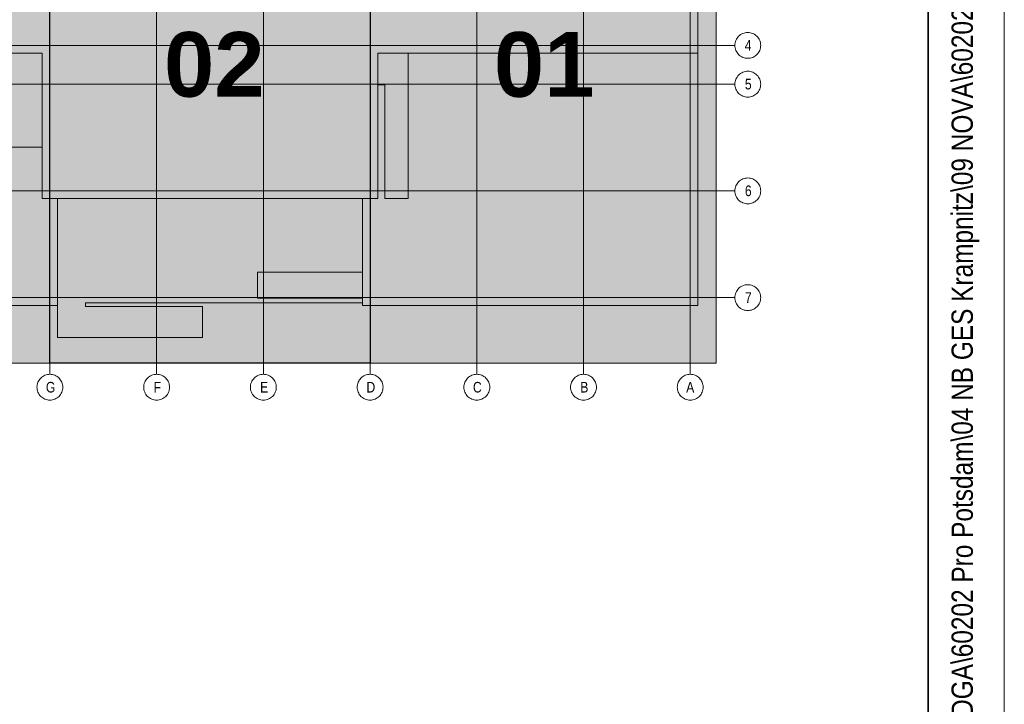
# Model space of a CAD drawing. Extents: x -620 to 300, y 62 to 1112.
# Tile 145 of 226: x 236 to 300, y 218 to 263. Entities that reach past the tile are written whole.
import ezdxf
from ezdxf.lldxf.tags import DXFTag

# ---------------------------------------------------------------- set-up
doc = ezdxf.new("R2010")
doc.units = 0
doc.layers.get('0').update_dxf_attribs({"lineweight": 13})
for name, color, linetype, lineweight in [('iwb_Plankopf Linie', 7, 'Continuous', 13), ('iwb_Plankopf Rahmen', 7, 'Continuous', 35), ('iwb_Plankopf Text', 7, 'Continuous', 18), ('PK_LP', 7, 'Continuous', 9), ('PK_LP_Achsen', 7, 'STRICHPUNKT2', 5)]:
    doc.layers.add(name, color=color, linetype=linetype, lineweight=lineweight)
doc.layers.add('PK_LP_T02', color=7, linetype='Continuous', lineweight=9, true_color=0xff6600)
doc.layers.add('PK_LP_T02_Rest', color=9, linetype='Continuous', lineweight=9, true_color=0x808080)
doc.styles.get("Standard").update_dxf_attribs({"font": 'ARIALN.TTF'})
tags = doc.linetypes.add('grob', pattern=[14, 3, -8, 3]).pattern_tags.tags
tags[8:9] = [DXFTag(74, 4), DXFTag(75, 0), DXFTag(340, '0'), DXFTag(46, 0.0), DXFTag(50, 0.0), DXFTag(44, 0.0), DXFTag(45, 0.0)]
tags[6:7] = [DXFTag(74, 4), DXFTag(75, 0), DXFTag(340, '0'), DXFTag(46, 0.0), DXFTag(50, 0.0), DXFTag(44, 0.0), DXFTag(45, 0.0)]
tags[4:5] = [DXFTag(74, 4), DXFTag(75, 0), DXFTag(340, '0'), DXFTag(46, 0.0), DXFTag(50, 0.0), DXFTag(44, 0.0), DXFTag(45, 0.0)]
tags = doc.linetypes.add('STRICHPUNKT2', pattern=[12.7, 6.35, -3.175, 0, -3.175]).pattern_tags.tags
tags[10:11] = [DXFTag(74, 4), DXFTag(75, 0), DXFTag(340, '0'), DXFTag(46, 0.0), DXFTag(50, 0.0), DXFTag(44, 0.0), DXFTag(45, 0.0)]
tags[8:9] = [DXFTag(74, 4), DXFTag(75, 0), DXFTag(340, '0'), DXFTag(46, 0.0), DXFTag(50, 0.0), DXFTag(44, 0.0), DXFTag(45, 0.0)]
tags[6:7] = [DXFTag(74, 4), DXFTag(75, 0), DXFTag(340, '0'), DXFTag(46, 0.0), DXFTag(50, 0.0), DXFTag(44, 0.0), DXFTag(45, 0.0)]
tags[4:5] = [DXFTag(74, 4), DXFTag(75, 0), DXFTag(340, '0'), DXFTag(46, 0.0), DXFTag(50, 0.0), DXFTag(44, 0.0), DXFTag(45, 0.0)]

# ---------------------------------------------------------------- blocks, each defined once
blk = doc.blocks.new('Blockreferenz-A06CPVS6L0')
at = {"color": 0, "linetype": 'ByBlock', "lineweight": -2, "ltscale": 0.13}
blk.add_solid([(237.643, 240.014), (237.643, 279.685), (258.68, 240.014), (258.68, 279.685)], dxfattribs=at)
at = {"layer": 'PK_LP', "linetype": 'grob', "lineweight": 30, "ltscale": 0.3}
for p, q in [((237.643, 240.014), (237.643, 279.685)), ((258.68, 279.685), (258.68, 240.014)), ((258.68, 240.014), (237.643, 240.014))]:
    blk.add_line(p, q, dxfattribs=at)
at = {"layer": 'PK_LP', "linetype": 'grob', "lineweight": 5, "ltscale": 0.13}
for p, q in [((237.643, 279.685), (237.643, 240.014)), ((258.68, 240.014), (258.68, 279.685)), ((281.418, 279.685), (281.418, 240.014)), ((237.643, 240.014), (216.605, 240.014)), ((281.418, 240.014), (258.68, 240.014))]:
    blk.add_line(p, q, dxfattribs=at)
at = {"layer": 'PK_LP', "linetype": 'ByBlock', "lineweight": -2, "ltscale": 0.13}
for p, q in [((237.643, 240.014), (237.643, 279.685)), ((258.68, 240.014), (258.68, 279.685))]:
    blk.add_line(p, q, dxfattribs=at)
at = {"layer": 'PK_LP', "linetype": 'ByBlock', "lineweight": 13, "ltscale": 0.13}
for p, q in [((280.225, 277.985), (280.225, 260.395)), ((237.135, 260.395), (217.113, 260.395)), ((237.135, 250.833), (237.135, 260.395)), ((280.225, 260.395), (259.188, 260.395)), ((259.188, 260.395), (259.188, 250.833)), ((261.185, 260.395), (259.188, 260.395)), ((259.188, 260.395), (259.188, 258.319)), ((280.225, 260.395), (259.188, 260.395)), ((259.188, 260.395), (259.188, 250.833)), ((261.185, 250.833), (261.185, 260.395)), ((280.225, 243.82), (280.225, 260.395)), ((259.188, 258.319), (259.655, 258.319)), ((259.655, 258.319), (259.655, 250.833)), ((237.135, 254.222), (221.25, 254.222)), ((237.135, 250.833), (237.135, 254.222)), ((238.15, 250.833), (237.135, 250.833)), ((259.188, 250.833), (237.135, 250.833)), ((238.15, 250.833), (238.15, 241.714)), ((258.173, 250.833), (238.15, 250.833)), ((238.15, 243.82), (238.15, 250.833)), ((258.173, 243.996), (258.173, 250.833)), ((259.188, 250.833), (258.173, 250.833)), ((258.173, 250.833), (258.173, 245.994)), ((259.655, 250.833), (261.185, 250.833)), ((251.288, 245.994), (251.288, 244.294)), ((258.173, 245.994), (251.288, 245.994)), ((239.976, 243.754), (239.976, 243.996)), ((239.976, 243.996), (258.173, 243.996)), ((251.288, 244.294), (258.173, 244.294)), ((258.173, 244.294), (258.173, 243.82)), ((216.098, 243.82), (238.15, 243.82)), ((247.66, 243.754), (239.976, 243.754)), ((247.66, 241.714), (247.66, 243.754)), ((258.173, 243.82), (280.225, 243.82)), ((238.15, 241.714), (247.66, 241.714))]:
    blk.add_line(p, q, dxfattribs=at)
at = {"layer": 'PK_LP_Achsen', "linetype": 'STRICHPUNKT2', "ltscale": 0.13}
for p, q in [((237.643, 280.408), (237.643, 239.291)), ((244.655, 280.408), (244.655, 239.291)), ((251.668, 280.408), (251.668, 239.291)), ((258.68, 280.408), (258.68, 239.291)), ((265.693, 280.408), (265.693, 239.291)), ((272.705, 280.408), (272.705, 239.291)), ((279.718, 280.408), (279.718, 239.291)), ((128.038, 260.903), (282.648, 260.903)), ((128.038, 258.353), (282.648, 258.353)), ((128.038, 251.34), (282.648, 251.34)), ((128.038, 244.328), (282.648, 244.328))]:
    blk.add_line(p, q, dxfattribs=at)
at = {"layer": 'PK_LP_Achsen', "linetype": 'ByBlock', "ltscale": 0.13}
for p, q in [((282.748, 261.303), (282.791, 261.375)), ((282.791, 261.375), (282.841, 261.442)), ((282.841, 261.442), (282.897, 261.504)), ((282.897, 261.504), (282.958, 261.56)), ((282.958, 261.56), (283.025, 261.609)), ((283.025, 261.609), (283.097, 261.652)), ((283.097, 261.652), (283.172, 261.688)), ((283.172, 261.688), (283.251, 261.716)), ((283.251, 261.716), (283.332, 261.736)), ((283.332, 261.736), (283.414, 261.748)), ((283.414, 261.748), (283.498, 261.753)), ((283.498, 261.753), (283.581, 261.748)), ((283.581, 261.748), (283.663, 261.736)), ((283.663, 261.736), (283.744, 261.716)), ((283.744, 261.716), (283.823, 261.688)), ((283.823, 261.688), (283.898, 261.652)), ((283.898, 261.652), (283.97, 261.609)), ((283.97, 261.609), (284.037, 261.56)), ((284.037, 261.56), (284.099, 261.504)), ((284.099, 261.504), (284.155, 261.442)), ((284.155, 261.442), (284.204, 261.375)), ((284.204, 261.375), (284.247, 261.303)), ((282.648, 260.903), (282.652, 260.986)), ((282.652, 260.819), (282.648, 260.903)), ((282.652, 260.986), (282.664, 261.068)), ((282.664, 260.737), (282.652, 260.819)), ((282.664, 261.068), (282.684, 261.149)), ((282.684, 260.656), (282.664, 260.737)), ((282.684, 261.149), (282.712, 261.228)), ((282.712, 261.228), (282.748, 261.303)), ((284.247, 261.303), (284.283, 261.228)), ((284.283, 261.228), (284.311, 261.149)), ((284.311, 261.149), (284.331, 261.068)), ((284.331, 260.737), (284.311, 260.656)), ((284.331, 261.068), (284.344, 260.986)), ((284.344, 260.819), (284.331, 260.737)), ((284.344, 260.986), (284.348, 260.903)), ((284.348, 260.903), (284.344, 260.819)), ((282.712, 260.577), (282.684, 260.656)), ((282.748, 260.502), (282.712, 260.577)), ((282.791, 260.43), (282.748, 260.502)), ((282.841, 260.363), (282.791, 260.43)), ((282.897, 260.302), (282.841, 260.363)), ((282.958, 260.245), (282.897, 260.302)), ((283.025, 260.196), (282.958, 260.245)), ((283.097, 260.153), (283.025, 260.196)), ((283.172, 260.117), (283.097, 260.153)), ((283.251, 260.089), (283.172, 260.117)), ((283.332, 260.069), (283.251, 260.089)), ((283.744, 260.089), (283.663, 260.069)), ((283.823, 260.117), (283.744, 260.089)), ((283.898, 260.153), (283.823, 260.117)), ((283.97, 260.196), (283.898, 260.153)), ((284.037, 260.245), (283.97, 260.196)), ((284.099, 260.302), (284.037, 260.245)), ((284.155, 260.363), (284.099, 260.302)), ((284.204, 260.43), (284.155, 260.363)), ((284.247, 260.502), (284.204, 260.43)), ((284.283, 260.577), (284.247, 260.502)), ((284.311, 260.656), (284.283, 260.577)), ((283.414, 260.057), (283.332, 260.069)), ((283.498, 260.053), (283.414, 260.057)), ((283.581, 260.057), (283.498, 260.053)), ((283.663, 260.069), (283.581, 260.057)), ((282.748, 258.753), (282.791, 258.825)), ((282.791, 258.825), (282.841, 258.892)), ((282.841, 258.892), (282.897, 258.954)), ((282.897, 258.954), (282.958, 259.01)), ((282.958, 259.01), (283.025, 259.059)), ((283.025, 259.059), (283.097, 259.102)), ((283.097, 259.102), (283.172, 259.138)), ((283.172, 259.138), (283.251, 259.166)), ((283.251, 259.166), (283.332, 259.186)), ((283.332, 259.186), (283.414, 259.198)), ((283.414, 259.198), (283.498, 259.203)), ((283.498, 259.203), (283.581, 259.198)), ((283.581, 259.198), (283.663, 259.186)), ((283.663, 259.186), (283.744, 259.166)), ((283.744, 259.166), (283.823, 259.138)), ((283.823, 259.138), (283.898, 259.102)), ((283.898, 259.102), (283.97, 259.059)), ((283.97, 259.059), (284.037, 259.01)), ((284.037, 259.01), (284.099, 258.954)), ((284.099, 258.954), (284.155, 258.892)), ((284.155, 258.892), (284.204, 258.825)), ((284.204, 258.825), (284.247, 258.753)), ((282.648, 258.353), (282.652, 258.436)), ((282.652, 258.269), (282.648, 258.353)), ((282.652, 258.436), (282.664, 258.518)), ((282.664, 258.187), (282.652, 258.269)), ((282.664, 258.518), (282.684, 258.599)), ((282.684, 258.106), (282.664, 258.187)), ((282.684, 258.599), (282.712, 258.678)), ((282.712, 258.678), (282.748, 258.753)), ((284.247, 258.753), (284.283, 258.678)), ((284.283, 258.678), (284.311, 258.599)), ((284.311, 258.599), (284.331, 258.518)), ((284.331, 258.187), (284.311, 258.106)), ((284.331, 258.518), (284.344, 258.436)), ((284.344, 258.269), (284.331, 258.187)), ((284.344, 258.436), (284.348, 258.353)), ((284.348, 258.353), (284.344, 258.269)), ((282.712, 258.027), (282.684, 258.106)), ((282.748, 257.952), (282.712, 258.027)), ((282.791, 257.88), (282.748, 257.952)), ((282.841, 257.813), (282.791, 257.88)), ((282.897, 257.752), (282.841, 257.813)), ((282.958, 257.695), (282.897, 257.752)), ((283.025, 257.646), (282.958, 257.695)), ((283.097, 257.603), (283.025, 257.646)), ((283.172, 257.567), (283.097, 257.603)), ((283.251, 257.539), (283.172, 257.567)), ((283.332, 257.519), (283.251, 257.539)), ((283.414, 257.507), (283.332, 257.519)), ((283.498, 257.503), (283.414, 257.507)), ((283.581, 257.507), (283.498, 257.503)), ((283.663, 257.519), (283.581, 257.507)), ((283.744, 257.539), (283.663, 257.519)), ((283.823, 257.567), (283.744, 257.539)), ((283.898, 257.603), (283.823, 257.567)), ((283.97, 257.646), (283.898, 257.603)), ((284.037, 257.695), (283.97, 257.646)), ((284.099, 257.752), (284.037, 257.695)), ((284.155, 257.813), (284.099, 257.752)), ((284.204, 257.88), (284.155, 257.813)), ((284.247, 257.952), (284.204, 257.88)), ((284.283, 258.027), (284.247, 257.952)), ((284.311, 258.106), (284.283, 258.027)), ((282.684, 251.587), (282.712, 251.665)), ((282.712, 251.665), (282.748, 251.741)), ((282.748, 251.741), (282.791, 251.812)), ((282.791, 251.812), (282.841, 251.879)), ((282.841, 251.879), (282.897, 251.941)), ((282.897, 251.941), (282.958, 251.997)), ((282.958, 251.997), (283.025, 252.047)), ((283.025, 252.047), (283.097, 252.09)), ((283.097, 252.09), (283.172, 252.125)), ((283.172, 252.125), (283.251, 252.153)), ((283.251, 252.153), (283.332, 252.174)), ((283.332, 252.174), (283.414, 252.186)), ((283.414, 252.186), (283.498, 252.19)), ((283.498, 252.19), (283.581, 252.186)), ((283.581, 252.186), (283.663, 252.174)), ((283.663, 252.174), (283.744, 252.153)), ((283.744, 252.153), (283.823, 252.125)), ((283.823, 252.125), (283.898, 252.09)), ((283.898, 252.09), (283.97, 252.047)), ((283.97, 252.047), (284.037, 251.997)), ((284.037, 251.997), (284.099, 251.941)), ((284.099, 251.941), (284.155, 251.879)), ((284.155, 251.879), (284.204, 251.812)), ((284.204, 251.812), (284.247, 251.741)), ((284.247, 251.741), (284.283, 251.665)), ((284.283, 251.665), (284.311, 251.587)), ((282.648, 251.34), (282.652, 251.423)), ((282.652, 251.257), (282.648, 251.34)), ((282.652, 251.423), (282.664, 251.506)), ((282.664, 251.174), (282.652, 251.257)), ((282.664, 251.506), (282.684, 251.587)), ((282.684, 251.093), (282.664, 251.174)), ((282.712, 251.015), (282.684, 251.093)), ((284.311, 251.093), (284.283, 251.015)), ((284.311, 251.587), (284.331, 251.506)), ((284.331, 251.174), (284.311, 251.093)), ((284.331, 251.506), (284.344, 251.423)), ((284.344, 251.257), (284.331, 251.174)), ((284.344, 251.423), (284.348, 251.34)), ((284.348, 251.34), (284.344, 251.257)), ((282.748, 250.939), (282.712, 251.015)), ((282.791, 250.868), (282.748, 250.939)), ((282.841, 250.801), (282.791, 250.868)), ((282.897, 250.739), (282.841, 250.801)), ((282.958, 250.683), (282.897, 250.739)), ((283.025, 250.633), (282.958, 250.683)), ((283.097, 250.59), (283.025, 250.633)), ((283.172, 250.555), (283.097, 250.59)), ((283.251, 250.527), (283.172, 250.555)), ((283.332, 250.506), (283.251, 250.527)), ((283.414, 250.494), (283.332, 250.506)), ((283.498, 250.49), (283.414, 250.494)), ((283.581, 250.494), (283.498, 250.49)), ((283.663, 250.506), (283.581, 250.494)), ((283.744, 250.527), (283.663, 250.506)), ((283.823, 250.555), (283.744, 250.527)), ((283.898, 250.59), (283.823, 250.555)), ((283.97, 250.633), (283.898, 250.59)), ((284.037, 250.683), (283.97, 250.633)), ((284.099, 250.739), (284.037, 250.683)), ((284.155, 250.801), (284.099, 250.739)), ((284.204, 250.868), (284.155, 250.801)), ((284.247, 250.939), (284.204, 250.868)), ((284.283, 251.015), (284.247, 250.939)), ((282.664, 244.493), (282.684, 244.574)), ((282.684, 244.574), (282.712, 244.653)), ((282.712, 244.653), (282.748, 244.728)), ((282.748, 244.728), (282.791, 244.8)), ((282.791, 244.8), (282.841, 244.867)), ((282.841, 244.867), (282.897, 244.929)), ((282.897, 244.929), (282.958, 244.985)), ((282.958, 244.985), (283.025, 245.034)), ((283.025, 245.034), (283.097, 245.077)), ((283.097, 245.077), (283.172, 245.113)), ((283.172, 245.113), (283.251, 245.141)), ((283.251, 245.141), (283.332, 245.161)), ((283.332, 245.161), (283.414, 245.173)), ((283.414, 245.173), (283.498, 245.178)), ((283.498, 245.178), (283.581, 245.173)), ((283.581, 245.173), (283.663, 245.161)), ((283.663, 245.161), (283.744, 245.141)), ((283.744, 245.141), (283.823, 245.113)), ((283.823, 245.113), (283.898, 245.077)), ((283.898, 245.077), (283.97, 245.034)), ((283.97, 245.034), (284.037, 244.985)), ((284.037, 244.985), (284.099, 244.929)), ((284.099, 244.929), (284.155, 244.867)), ((284.155, 244.867), (284.204, 244.8)), ((284.204, 244.8), (284.247, 244.728)), ((284.247, 244.728), (284.283, 244.653)), ((284.283, 244.653), (284.311, 244.574)), ((284.311, 244.574), (284.331, 244.493)), ((282.648, 244.328), (282.652, 244.411)), ((282.652, 244.244), (282.648, 244.328)), ((282.652, 244.411), (282.664, 244.493)), ((282.664, 244.162), (282.652, 244.244)), ((282.684, 244.081), (282.664, 244.162)), ((282.712, 244.002), (282.684, 244.081)), ((282.748, 243.927), (282.712, 244.002)), ((282.791, 243.855), (282.748, 243.927)), ((284.247, 243.927), (284.204, 243.855)), ((284.283, 244.002), (284.247, 243.927)), ((284.311, 244.081), (284.283, 244.002)), ((284.331, 244.162), (284.311, 244.081)), ((284.331, 244.493), (284.344, 244.411)), ((284.344, 244.244), (284.331, 244.162)), ((284.344, 244.411), (284.348, 244.328)), ((284.348, 244.328), (284.344, 244.244)), ((282.841, 243.788), (282.791, 243.855)), ((282.897, 243.727), (282.841, 243.788)), ((282.958, 243.67), (282.897, 243.727)), ((283.025, 243.621), (282.958, 243.67)), ((283.097, 243.578), (283.025, 243.621)), ((283.172, 243.542), (283.097, 243.578)), ((283.251, 243.514), (283.172, 243.542)), ((283.332, 243.494), (283.251, 243.514)), ((283.414, 243.482), (283.332, 243.494)), ((283.498, 243.478), (283.414, 243.482)), ((283.581, 243.482), (283.498, 243.478)), ((283.663, 243.494), (283.581, 243.482)), ((283.744, 243.514), (283.663, 243.494)), ((283.823, 243.542), (283.744, 243.514)), ((283.898, 243.578), (283.823, 243.542)), ((283.97, 243.621), (283.898, 243.578)), ((284.037, 243.67), (283.97, 243.621)), ((284.099, 243.727), (284.037, 243.67)), ((284.155, 243.788), (284.099, 243.727)), ((284.204, 243.855), (284.155, 243.788)), ((236.829, 238.688), (236.857, 238.767)), ((236.857, 238.767), (236.893, 238.842)), ((236.893, 238.842), (236.936, 238.914)), ((236.936, 238.914), (236.986, 238.981)), ((236.986, 238.981), (237.042, 239.042)), ((237.042, 239.042), (237.103, 239.098)), ((237.103, 239.098), (237.17, 239.148)), ((237.17, 239.148), (237.242, 239.191)), ((237.242, 239.191), (237.317, 239.227)), ((237.317, 239.227), (237.396, 239.255)), ((237.396, 239.255), (237.477, 239.275)), ((237.477, 239.275), (237.559, 239.287)), ((237.559, 239.287), (237.643, 239.291)), ((237.643, 239.291), (237.726, 239.287)), ((237.726, 239.287), (237.809, 239.275)), ((237.809, 239.275), (237.889, 239.255)), ((237.889, 239.255), (237.968, 239.227)), ((237.968, 239.227), (238.043, 239.191)), ((238.043, 239.191), (238.115, 239.148)), ((238.115, 239.148), (238.182, 239.098)), ((238.182, 239.098), (238.244, 239.042)), ((238.244, 239.042), (238.3, 238.981)), ((238.3, 238.981), (238.349, 238.914)), ((238.349, 238.914), (238.392, 238.842)), ((238.392, 238.842), (238.428, 238.767)), ((238.428, 238.767), (238.456, 238.688)), ((243.842, 238.688), (243.87, 238.767)), ((243.87, 238.767), (243.906, 238.842)), ((243.906, 238.842), (243.948, 238.914)), ((243.948, 238.914), (243.998, 238.981)), ((243.998, 238.981), (244.054, 239.042)), ((244.054, 239.042), (244.116, 239.098)), ((244.116, 239.098), (244.183, 239.148)), ((244.183, 239.148), (244.255, 239.191)), ((244.255, 239.191), (244.33, 239.227)), ((244.33, 239.227), (244.408, 239.255)), ((244.408, 239.255), (244.489, 239.275)), ((244.489, 239.275), (244.572, 239.287)), ((244.572, 239.287), (244.655, 239.291)), ((244.655, 239.291), (244.739, 239.287)), ((244.739, 239.287), (244.821, 239.275)), ((244.821, 239.275), (244.902, 239.255)), ((244.902, 239.255), (244.98, 239.227)), ((244.98, 239.227), (245.056, 239.191)), ((245.056, 239.191), (245.127, 239.148)), ((245.127, 239.148), (245.194, 239.098)), ((245.194, 239.098), (245.256, 239.042)), ((245.256, 239.042), (245.312, 238.981)), ((245.312, 238.981), (245.362, 238.914)), ((245.362, 238.914), (245.405, 238.842)), ((245.405, 238.842), (245.44, 238.767)), ((245.44, 238.767), (245.469, 238.688)), ((250.854, 238.688), (250.882, 238.767)), ((250.882, 238.767), (250.918, 238.842)), ((250.918, 238.842), (250.961, 238.914)), ((250.961, 238.914), (251.011, 238.981)), ((251.011, 238.981), (251.067, 239.042)), ((251.067, 239.042), (251.128, 239.098)), ((251.128, 239.098), (251.195, 239.148)), ((251.195, 239.148), (251.267, 239.191)), ((251.267, 239.191), (251.342, 239.227)), ((251.342, 239.227), (251.421, 239.255)), ((251.421, 239.255), (251.502, 239.275)), ((251.502, 239.275), (251.584, 239.287)), ((251.584, 239.287), (251.668, 239.291)), ((251.668, 239.291), (251.751, 239.287)), ((251.751, 239.287), (251.834, 239.275)), ((251.834, 239.275), (251.914, 239.255)), ((251.914, 239.255), (251.993, 239.227)), ((251.993, 239.227), (252.068, 239.191)), ((252.068, 239.191), (252.14, 239.148)), ((252.14, 239.148), (252.207, 239.098)), ((252.207, 239.098), (252.269, 239.042)), ((252.269, 239.042), (252.325, 238.981)), ((252.325, 238.981), (252.374, 238.914)), ((252.374, 238.914), (252.417, 238.842)), ((252.417, 238.842), (252.453, 238.767)), ((252.453, 238.767), (252.481, 238.688)), ((257.867, 238.688), (257.895, 238.767)), ((257.895, 238.767), (257.931, 238.842)), ((257.931, 238.842), (257.973, 238.914)), ((257.973, 238.914), (258.023, 238.981)), ((258.023, 238.981), (258.079, 239.042)), ((258.079, 239.042), (258.141, 239.098)), ((258.141, 239.098), (258.208, 239.148)), ((258.208, 239.148), (258.28, 239.191)), ((258.28, 239.191), (258.355, 239.227)), ((258.355, 239.227), (258.433, 239.255)), ((258.433, 239.255), (258.514, 239.275)), ((258.514, 239.275), (258.597, 239.287)), ((258.597, 239.287), (258.68, 239.291)), ((258.68, 239.291), (258.764, 239.287)), ((258.764, 239.287), (258.846, 239.275)), ((258.846, 239.275), (258.927, 239.255)), ((258.927, 239.255), (259.005, 239.227)), ((259.005, 239.227), (259.081, 239.191)), ((259.081, 239.191), (259.152, 239.148)), ((259.152, 239.148), (259.219, 239.098)), ((259.219, 239.098), (259.281, 239.042)), ((259.281, 239.042), (259.337, 238.981)), ((259.337, 238.981), (259.387, 238.914)), ((259.387, 238.914), (259.43, 238.842)), ((259.43, 238.842), (259.465, 238.767)), ((259.465, 238.767), (259.494, 238.688)), ((264.879, 238.688), (264.907, 238.767)), ((264.907, 238.767), (264.943, 238.842)), ((264.943, 238.842), (264.986, 238.914)), ((264.986, 238.914), (265.036, 238.981)), ((265.036, 238.981), (265.092, 239.042)), ((265.092, 239.042), (265.153, 239.098)), ((265.153, 239.098), (265.22, 239.148)), ((265.22, 239.148), (265.292, 239.191)), ((265.292, 239.191), (265.367, 239.227)), ((265.367, 239.227), (265.446, 239.255)), ((265.446, 239.255), (265.527, 239.275)), ((265.527, 239.275), (265.609, 239.287)), ((265.609, 239.287), (265.693, 239.291)), ((265.693, 239.291), (265.776, 239.287)), ((265.776, 239.287), (265.859, 239.275)), ((265.859, 239.275), (265.939, 239.255)), ((265.939, 239.255), (266.018, 239.227)), ((266.018, 239.227), (266.093, 239.191)), ((266.093, 239.191), (266.165, 239.148)), ((266.165, 239.148), (266.232, 239.098)), ((266.232, 239.098), (266.294, 239.042)), ((266.294, 239.042), (266.35, 238.981)), ((266.35, 238.981), (266.399, 238.914)), ((266.399, 238.914), (266.442, 238.842)), ((266.442, 238.842), (266.478, 238.767)), ((266.478, 238.767), (266.506, 238.688)), ((271.892, 238.688), (271.92, 238.767)), ((271.92, 238.767), (271.956, 238.842)), ((271.956, 238.842), (271.998, 238.914)), ((271.998, 238.914), (272.048, 238.981)), ((272.048, 238.981), (272.104, 239.042)), ((272.104, 239.042), (272.166, 239.098)), ((272.166, 239.098), (272.233, 239.148)), ((272.233, 239.148), (272.305, 239.191)), ((272.305, 239.191), (272.38, 239.227)), ((272.38, 239.227), (272.458, 239.255)), ((272.458, 239.255), (272.539, 239.275)), ((272.539, 239.275), (272.622, 239.287)), ((272.622, 239.287), (272.705, 239.291)), ((272.705, 239.291), (272.789, 239.287)), ((272.789, 239.287), (272.871, 239.275)), ((272.871, 239.275), (272.952, 239.255)), ((272.952, 239.255), (273.03, 239.227)), ((273.03, 239.227), (273.106, 239.191)), ((273.106, 239.191), (273.177, 239.148)), ((273.177, 239.148), (273.244, 239.098)), ((273.244, 239.098), (273.306, 239.042)), ((273.306, 239.042), (273.362, 238.981)), ((273.362, 238.981), (273.412, 238.914)), ((273.412, 238.914), (273.455, 238.842)), ((273.455, 238.842), (273.49, 238.767)), ((273.49, 238.767), (273.519, 238.688)), ((278.904, 238.688), (278.932, 238.767)), ((278.932, 238.767), (278.968, 238.842)), ((278.968, 238.842), (279.011, 238.914)), ((279.011, 238.914), (279.061, 238.981)), ((279.061, 238.981), (279.117, 239.042)), ((279.117, 239.042), (279.178, 239.098)), ((279.178, 239.098), (279.245, 239.148)), ((279.245, 239.148), (279.317, 239.191)), ((279.317, 239.191), (279.392, 239.227)), ((279.392, 239.227), (279.471, 239.255)), ((279.471, 239.255), (279.552, 239.275)), ((279.552, 239.275), (279.634, 239.287)), ((279.634, 239.287), (279.718, 239.291)), ((279.718, 239.291), (279.801, 239.287)), ((279.801, 239.287), (279.884, 239.275)), ((279.884, 239.275), (279.964, 239.255)), ((279.964, 239.255), (280.043, 239.227)), ((280.043, 239.227), (280.118, 239.191)), ((280.118, 239.191), (280.19, 239.148)), ((280.19, 239.148), (280.257, 239.098)), ((280.257, 239.098), (280.319, 239.042)), ((280.319, 239.042), (280.375, 238.981)), ((280.375, 238.981), (280.424, 238.914)), ((280.424, 238.914), (280.467, 238.842)), ((280.467, 238.842), (280.503, 238.767)), ((280.503, 238.767), (280.531, 238.688)), ((236.793, 238.441), (236.797, 238.525)), ((236.797, 238.358), (236.793, 238.441)), ((236.797, 238.525), (236.809, 238.607)), ((236.809, 238.275), (236.797, 238.358)), ((236.809, 238.607), (236.829, 238.688)), ((236.829, 238.195), (236.809, 238.275)), ((236.857, 238.116), (236.829, 238.195)), ((236.893, 238.041), (236.857, 238.116)), ((238.428, 238.116), (238.392, 238.041)), ((238.456, 238.195), (238.428, 238.116)), ((238.456, 238.688), (238.476, 238.607)), ((238.476, 238.275), (238.456, 238.195)), ((238.476, 238.607), (238.489, 238.525)), ((238.489, 238.358), (238.476, 238.275)), ((238.489, 238.525), (238.493, 238.441)), ((238.493, 238.441), (238.489, 238.358)), ((243.805, 238.441), (243.809, 238.525)), ((243.809, 238.358), (243.805, 238.441)), ((243.809, 238.525), (243.822, 238.607)), ((243.822, 238.275), (243.809, 238.358)), ((243.822, 238.607), (243.842, 238.688)), ((243.842, 238.195), (243.822, 238.275)), ((243.87, 238.116), (243.842, 238.195)), ((243.906, 238.041), (243.87, 238.116)), ((245.44, 238.116), (245.405, 238.041)), ((245.469, 238.195), (245.44, 238.116)), ((245.469, 238.688), (245.489, 238.607)), ((245.489, 238.275), (245.469, 238.195)), ((245.489, 238.607), (245.501, 238.525)), ((245.501, 238.358), (245.489, 238.275)), ((245.501, 238.525), (245.505, 238.441)), ((245.505, 238.441), (245.501, 238.358)), ((250.818, 238.441), (250.822, 238.525)), ((250.822, 238.358), (250.818, 238.441)), ((250.822, 238.525), (250.834, 238.607)), ((250.834, 238.275), (250.822, 238.358)), ((250.834, 238.607), (250.854, 238.688)), ((250.854, 238.195), (250.834, 238.275)), ((250.882, 238.116), (250.854, 238.195)), ((250.918, 238.041), (250.882, 238.116)), ((252.453, 238.116), (252.417, 238.041)), ((252.481, 238.195), (252.453, 238.116)), ((252.481, 238.688), (252.501, 238.607)), ((252.501, 238.275), (252.481, 238.195)), ((252.501, 238.607), (252.514, 238.525)), ((252.514, 238.358), (252.501, 238.275)), ((252.514, 238.525), (252.518, 238.441)), ((252.518, 238.441), (252.514, 238.358)), ((257.83, 238.441), (257.834, 238.525)), ((257.834, 238.358), (257.83, 238.441)), ((257.834, 238.525), (257.847, 238.607)), ((257.847, 238.275), (257.834, 238.358)), ((257.847, 238.607), (257.867, 238.688)), ((257.867, 238.195), (257.847, 238.275)), ((257.895, 238.116), (257.867, 238.195)), ((257.931, 238.041), (257.895, 238.116)), ((259.465, 238.116), (259.43, 238.041)), ((259.494, 238.195), (259.465, 238.116)), ((259.494, 238.688), (259.514, 238.607)), ((259.514, 238.275), (259.494, 238.195)), ((259.514, 238.607), (259.526, 238.525)), ((259.526, 238.358), (259.514, 238.275)), ((259.526, 238.525), (259.53, 238.441)), ((259.53, 238.441), (259.526, 238.358)), ((264.843, 238.441), (264.847, 238.525)), ((264.847, 238.358), (264.843, 238.441)), ((264.847, 238.525), (264.859, 238.607)), ((264.859, 238.275), (264.847, 238.358)), ((264.859, 238.607), (264.879, 238.688)), ((264.879, 238.195), (264.859, 238.275)), ((264.907, 238.116), (264.879, 238.195)), ((264.943, 238.041), (264.907, 238.116)), ((266.478, 238.116), (266.442, 238.041)), ((266.506, 238.195), (266.478, 238.116)), ((266.506, 238.688), (266.526, 238.607)), ((266.526, 238.275), (266.506, 238.195)), ((266.526, 238.607), (266.539, 238.525)), ((266.539, 238.358), (266.526, 238.275)), ((266.539, 238.525), (266.543, 238.441)), ((266.543, 238.441), (266.539, 238.358)), ((271.855, 238.441), (271.859, 238.525)), ((271.859, 238.358), (271.855, 238.441)), ((271.859, 238.525), (271.872, 238.607)), ((271.872, 238.275), (271.859, 238.358)), ((271.872, 238.607), (271.892, 238.688)), ((271.892, 238.195), (271.872, 238.275)), ((271.92, 238.116), (271.892, 238.195)), ((271.956, 238.041), (271.92, 238.116)), ((273.49, 238.116), (273.455, 238.041)), ((273.519, 238.195), (273.49, 238.116)), ((273.519, 238.688), (273.539, 238.607)), ((273.539, 238.275), (273.519, 238.195)), ((273.539, 238.607), (273.551, 238.525)), ((273.551, 238.358), (273.539, 238.275)), ((273.551, 238.525), (273.555, 238.441)), ((273.555, 238.441), (273.551, 238.358)), ((278.868, 238.441), (278.872, 238.525)), ((278.872, 238.358), (278.868, 238.441)), ((278.872, 238.525), (278.884, 238.607)), ((278.884, 238.275), (278.872, 238.358)), ((278.884, 238.607), (278.904, 238.688)), ((278.904, 238.195), (278.884, 238.275)), ((278.932, 238.116), (278.904, 238.195)), ((278.968, 238.041), (278.932, 238.116)), ((280.503, 238.116), (280.467, 238.041)), ((280.531, 238.195), (280.503, 238.116)), ((280.531, 238.688), (280.551, 238.607)), ((280.551, 238.275), (280.531, 238.195)), ((280.551, 238.607), (280.564, 238.525)), ((280.564, 238.358), (280.551, 238.275)), ((280.564, 238.525), (280.568, 238.441)), ((280.568, 238.441), (280.564, 238.358)), ((236.936, 237.969), (236.893, 238.041)), ((236.986, 237.902), (236.936, 237.969)), ((237.042, 237.84), (236.986, 237.902)), ((237.103, 237.784), (237.042, 237.84)), ((237.17, 237.735), (237.103, 237.784)), ((237.242, 237.692), (237.17, 237.735)), ((237.317, 237.656), (237.242, 237.692)), ((237.396, 237.628), (237.317, 237.656)), ((237.477, 237.608), (237.396, 237.628)), ((237.559, 237.595), (237.477, 237.608)), ((237.643, 237.591), (237.559, 237.595)), ((237.726, 237.595), (237.643, 237.591)), ((237.809, 237.608), (237.726, 237.595)), ((237.889, 237.628), (237.809, 237.608)), ((237.968, 237.656), (237.889, 237.628)), ((238.043, 237.692), (237.968, 237.656)), ((238.115, 237.735), (238.043, 237.692)), ((238.182, 237.784), (238.115, 237.735)), ((238.244, 237.84), (238.182, 237.784)), ((238.3, 237.902), (238.244, 237.84)), ((238.349, 237.969), (238.3, 237.902)), ((238.392, 238.041), (238.349, 237.969)), ((243.948, 237.969), (243.906, 238.041)), ((243.998, 237.902), (243.948, 237.969)), ((244.054, 237.84), (243.998, 237.902)), ((244.116, 237.784), (244.054, 237.84)), ((244.183, 237.735), (244.116, 237.784)), ((244.255, 237.692), (244.183, 237.735)), ((244.33, 237.656), (244.255, 237.692)), ((244.408, 237.628), (244.33, 237.656)), ((244.489, 237.608), (244.408, 237.628)), ((244.572, 237.595), (244.489, 237.608)), ((244.655, 237.591), (244.572, 237.595)), ((244.739, 237.595), (244.655, 237.591)), ((244.821, 237.608), (244.739, 237.595)), ((244.902, 237.628), (244.821, 237.608)), ((244.98, 237.656), (244.902, 237.628)), ((245.056, 237.692), (244.98, 237.656)), ((245.127, 237.735), (245.056, 237.692)), ((245.194, 237.784), (245.127, 237.735)), ((245.256, 237.84), (245.194, 237.784)), ((245.312, 237.902), (245.256, 237.84)), ((245.362, 237.969), (245.312, 237.902)), ((245.405, 238.041), (245.362, 237.969)), ((250.961, 237.969), (250.918, 238.041)), ((251.011, 237.902), (250.961, 237.969)), ((251.067, 237.84), (251.011, 237.902)), ((251.128, 237.784), (251.067, 237.84)), ((251.195, 237.735), (251.128, 237.784)), ((251.267, 237.692), (251.195, 237.735)), ((251.342, 237.656), (251.267, 237.692)), ((251.421, 237.628), (251.342, 237.656)), ((251.502, 237.608), (251.421, 237.628)), ((251.584, 237.595), (251.502, 237.608)), ((251.668, 237.591), (251.584, 237.595)), ((251.751, 237.595), (251.668, 237.591)), ((251.834, 237.608), (251.751, 237.595)), ((251.914, 237.628), (251.834, 237.608)), ((251.993, 237.656), (251.914, 237.628)), ((252.068, 237.692), (251.993, 237.656)), ((252.14, 237.735), (252.068, 237.692)), ((252.207, 237.784), (252.14, 237.735)), ((252.269, 237.84), (252.207, 237.784)), ((252.325, 237.902), (252.269, 237.84)), ((252.374, 237.969), (252.325, 237.902)), ((252.417, 238.041), (252.374, 237.969)), ((257.973, 237.969), (257.931, 238.041)), ((258.023, 237.902), (257.973, 237.969)), ((258.079, 237.84), (258.023, 237.902)), ((258.141, 237.784), (258.079, 237.84)), ((258.208, 237.735), (258.141, 237.784)), ((258.28, 237.692), (258.208, 237.735)), ((258.355, 237.656), (258.28, 237.692)), ((258.433, 237.628), (258.355, 237.656)), ((258.514, 237.608), (258.433, 237.628)), ((258.597, 237.595), (258.514, 237.608)), ((258.68, 237.591), (258.597, 237.595)), ((258.764, 237.595), (258.68, 237.591)), ((258.846, 237.608), (258.764, 237.595)), ((258.927, 237.628), (258.846, 237.608)), ((259.005, 237.656), (258.927, 237.628)), ((259.081, 237.692), (259.005, 237.656)), ((259.152, 237.735), (259.081, 237.692)), ((259.219, 237.784), (259.152, 237.735)), ((259.281, 237.84), (259.219, 237.784)), ((259.337, 237.902), (259.281, 237.84)), ((259.387, 237.969), (259.337, 237.902)), ((259.43, 238.041), (259.387, 237.969)), ((264.986, 237.969), (264.943, 238.041)), ((265.036, 237.902), (264.986, 237.969)), ((265.092, 237.84), (265.036, 237.902)), ((265.153, 237.784), (265.092, 237.84)), ((265.22, 237.735), (265.153, 237.784)), ((265.292, 237.692), (265.22, 237.735)), ((265.367, 237.656), (265.292, 237.692)), ((265.446, 237.628), (265.367, 237.656)), ((265.527, 237.608), (265.446, 237.628)), ((265.609, 237.595), (265.527, 237.608)), ((265.693, 237.591), (265.609, 237.595)), ((265.776, 237.595), (265.693, 237.591)), ((265.859, 237.608), (265.776, 237.595)), ((265.939, 237.628), (265.859, 237.608)), ((266.018, 237.656), (265.939, 237.628)), ((266.093, 237.692), (266.018, 237.656)), ((266.165, 237.735), (266.093, 237.692)), ((266.232, 237.784), (266.165, 237.735)), ((266.294, 237.84), (266.232, 237.784)), ((266.35, 237.902), (266.294, 237.84)), ((266.399, 237.969), (266.35, 237.902)), ((266.442, 238.041), (266.399, 237.969)), ((271.998, 237.969), (271.956, 238.041)), ((272.048, 237.902), (271.998, 237.969)), ((272.104, 237.84), (272.048, 237.902)), ((272.166, 237.784), (272.104, 237.84)), ((272.233, 237.735), (272.166, 237.784)), ((272.305, 237.692), (272.233, 237.735)), ((272.38, 237.656), (272.305, 237.692)), ((272.458, 237.628), (272.38, 237.656)), ((272.539, 237.608), (272.458, 237.628)), ((272.622, 237.595), (272.539, 237.608)), ((272.705, 237.591), (272.622, 237.595)), ((272.789, 237.595), (272.705, 237.591)), ((272.871, 237.608), (272.789, 237.595)), ((272.952, 237.628), (272.871, 237.608)), ((273.03, 237.656), (272.952, 237.628)), ((273.106, 237.692), (273.03, 237.656)), ((273.177, 237.735), (273.106, 237.692)), ((273.244, 237.784), (273.177, 237.735)), ((273.306, 237.84), (273.244, 237.784)), ((273.362, 237.902), (273.306, 237.84)), ((273.412, 237.969), (273.362, 237.902)), ((273.455, 238.041), (273.412, 237.969)), ((279.011, 237.969), (278.968, 238.041)), ((279.061, 237.902), (279.011, 237.969)), ((279.117, 237.84), (279.061, 237.902)), ((279.178, 237.784), (279.117, 237.84)), ((279.245, 237.735), (279.178, 237.784)), ((279.317, 237.692), (279.245, 237.735)), ((279.392, 237.656), (279.317, 237.692)), ((279.471, 237.628), (279.392, 237.656)), ((279.552, 237.608), (279.471, 237.628)), ((279.634, 237.595), (279.552, 237.608)), ((279.718, 237.591), (279.634, 237.595)), ((279.801, 237.595), (279.718, 237.591)), ((279.884, 237.608), (279.801, 237.595)), ((279.964, 237.628), (279.884, 237.608)), ((280.043, 237.656), (279.964, 237.628)), ((280.118, 237.692), (280.043, 237.656)), ((280.19, 237.735), (280.118, 237.692)), ((280.257, 237.784), (280.19, 237.735)), ((280.319, 237.84), (280.257, 237.784)), ((280.375, 237.902), (280.319, 237.84)), ((280.424, 237.969), (280.375, 237.902)), ((280.467, 238.041), (280.424, 237.969))]:
    blk.add_line(p, q, dxfattribs=at)
at = {"layer": 'PK_LP_T02_Rest', "linetype": 'ByBlock', "lineweight": -2, "ltscale": 0.13}
for points in [[(216.605, 240.014), (216.605, 279.685), (237.643, 240.014), (237.643, 279.685)], [(258.68, 240.014), (258.68, 279.685), (281.418, 240.014), (281.418, 279.685)]]:
    blk.add_solid(points, dxfattribs=at)
at = {"layer": 'PK_LP', "linetype": 'ByBlock', "lineweight": 25, "ltscale": 0.25, "char_height": 4.25, "attachment_point": 1}
for s, insert in [('{\\fArial|b1|i0;02}', (245.14, 261.778)), ('{\\fArial|b1|i0;01}', (266.818, 261.774))]:
    blk.add_mtext(s, dxfattribs=dict(at, insert=insert))
at = {"layer": 'PK_LP_Achsen', "linetype": 'ByBlock', "ltscale": 0.13, "char_height": 0.69538, "attachment_point": 1}
for s, insert in [('{\\fArial Narrow;4}', (283.3, 261.25)), ('{\\fArial Narrow;5}', (283.309, 258.706)), ('{\\fArial Narrow;6}', (283.309, 251.693)), ('{\\fArial Narrow;7}', (283.313, 244.675)), ('{\\fArial Narrow;G}', (237.379, 238.789)), ('{\\fArial Narrow;F}', (244.463, 238.789)), ('{\\fArial Narrow;E}', (251.455, 238.789)), ('{\\fArial Narrow;D}', (258.445, 238.789)), ('{\\fArial Narrow;C}', (265.441, 238.789)), ('{\\fArial Narrow;B}', (272.49, 238.789)), ('{\\fArial Narrow;A}', (279.451, 238.789))]:
    blk.add_mtext(s, dxfattribs=dict(at, insert=insert))

msp = doc.modelspace()

# ---------------------------------------------------------------- linework, layer by layer
at = {"layer": 'iwb_Plankopf Linie', "ltscale": 0.13}
msp.add_line((295.353, 67.433), (295.353, 359.433), dxfattribs=at)
at = {"layer": 'iwb_Plankopf Rahmen', "ltscale": 0.35}
msp.add_line((295.353, 359.433), (295.353, 67.433), dxfattribs=at)
at = {"layer": 'iwb_Plankopf Rahmen', "color": 8, "lineweight": 13, "ltscale": 0.13, "true_color": 0x808080}
msp.add_lwpolyline([(300.353, 62.433), (-619.647, 62.433), (-619.647, 1112.433), (300.353, 1112.433), (300.353, 62.433)], close=True, dxfattribs=at)
at = {"layer": 'iwb_Plankopf Rahmen', "ltscale": 0.35}
msp.add_lwpolyline([(-599.647, 67.433), (-599.647, 1107.433), (295.353, 1107.433), (295.353, 67.433), (-599.647, 67.433)], close=True, dxfattribs=at)

# ---------------------------------------------------------------- block references
at = {"layer": 'PK_LP_T02', "ltscale": 0.13}
msp.add_blockref('Blockreferenz-A06CPVS6L0', (0, 0), dxfattribs=at)

# ---------------------------------------------------------------- texts
at = {"layer": 'iwb_Plankopf Text', "ltscale": 0.18, "insert": (296.886, 74.512), "char_height": 1.4, "attachment_point": 1, "rotation": 90, "line_spacing_factor": 1.002}
msp.add_mtext('{\\fArial Narrow;\\\\srvnovamd01\\Nova_MD\\TGA\\60202 Pro Potsdam\\04 NB GES Krampnitz\\09 NOVA\\60202-04_AP_NB GES Krampnitz\\TGA\\Elektro\\ELT_Grundrisse\\E_2OG_BEL-Terrassen.n4m009KRA_BEL_5_GR_02_002_P_A}', dxfattribs=at)

doc.saveas('drawing.dxf')
